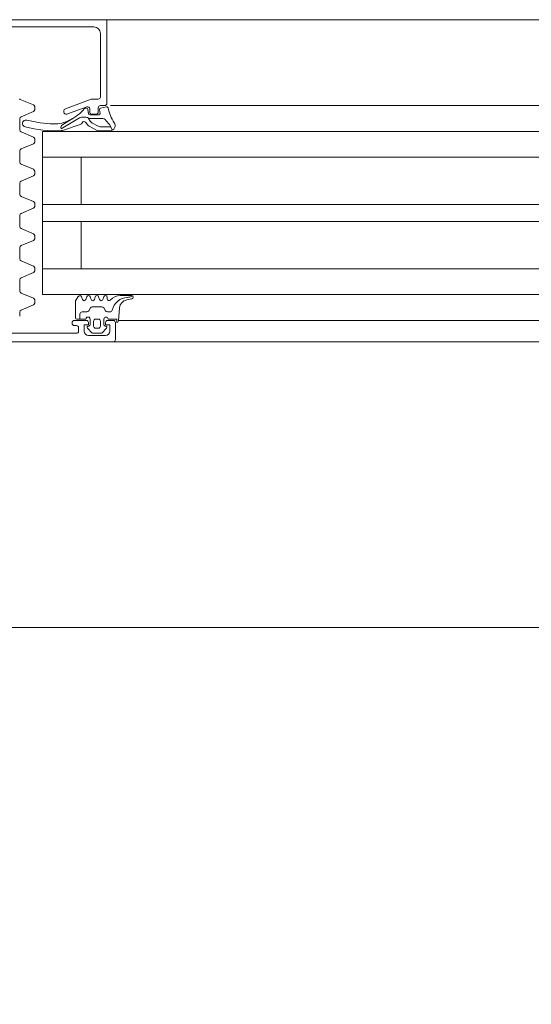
# Model space of a CAD drawing. Header units: centimetres. Extents: x -2424 to 2260, y -130 to 3012.
# Tile 39 of 81: x 353 to 365, y 997 to 1020. Entities that reach past the tile are written whole.
import ezdxf

# ---------------------------------------------------------------- set-up
doc = ezdxf.new("R2010")
doc.units = ezdxf.units.CM
doc.linetypes.add('Dash', pattern=[60, 30, -30])
doc.linetypes.add('Długa kreska', pattern=[142.875, 95.25, -47.625])
for name, color, linetype, lineweight in [('A-DETL', 90, 'Continuous', 9), ('A-DETL-GENF', 92, 'Continuous', 13), ('A-DOOR', 31, 'Continuous', 13)]:
    doc.layers.add(name, color=color, linetype=linetype, lineweight=lineweight)

msp = doc.modelspace()

# ---------------------------------------------------------------- linework, layer by layer
at = {"layer": 'A-DETL', "color": 251, "linetype": 'Długa kreska', "lineweight": 9}
msp.add_line((1235.377, 1005.826), (294.377, 1005.826), dxfattribs=at)
at = {"layer": 'A-DETL', "color": 251, "linetype": 'Dash', "lineweight": 9}
for points, knots in [([(-555.623, 1472.575), (-478.908, 1472.575), (-450.623, 1472.575), (-439.123, 1472.575), (-439.123, 1461.075), (-439.123, 1432.79), (-439.123, 1329.11), (-439.123, 1326.281), (-439.123, 1289.326), (-402.167, 1289.326), (-399.339, 1289.326), (54.377, 1289.326), (347.204, 1289.326), (391.666, 1289.326), (413.877, 1267.114), (413.877, 1211.148), (413.877, 1019.9)], [0, 0, 0, 0, 1.274059, 1.834911, 2.395763, 3.964714, 5.438832, 7.007784, 7.847024, 8.686264, 14.083246, 22.278473, 30.929004, 34.961158, 36.402966, 39.45005, 39.45005, 39.45005, 39.45005]), ([(412.842, 1006.951), (412.842, 497.964), (412.842, 435.326), (370.988, 410.917), (291.377, 409.326)], [0, 0, 0, 0, 6.781245, 8.866954, 8.866954, 8.866954, 8.866954])]:
    msp.add_open_spline(points, degree=3, knots=knots, dxfattribs=at)
at = {"layer": 'A-DETL-GENF', "color": 251, "lineweight": 9}
for p, q in [((489.377, 1019.976), (338.377, 1019.976)), ((378.227, 1017.976), (354.864, 1017.976)), ((359.377, 1017.376), (378.227, 1017.376)), ((359.377, 1016.776), (378.227, 1016.776)), ((359.377, 1015.676), (378.227, 1015.676)), ((359.377, 1015.276), (378.227, 1015.276)), ((359.377, 1014.176), (378.227, 1014.176)), ((359.377, 1013.576), (378.227, 1013.576)), ((359.377, 1012.976), (378.227, 1012.976)), ((339.277, 1012.476), (488.477, 1012.476))]:
    msp.add_line(p, q, dxfattribs=at)
at = {"layer": 'A-DOOR', "color": 251, "lineweight": 9}
for p, q in [((354.477, 1019.806), (352.167, 1019.806)), ((354.627, 1019.976), (360.127, 1019.976)), ((354.627, 1018.176), (354.627, 1019.656)), ((352.756, 1018.122), (353.066, 1017.993)), ((353.096, 1017.878), (353.096, 1017.953)), ((353.81, 1017.904), (354.409, 1018.123)), ((354.31, 1017.948), (353.844, 1017.779)), ((354.426, 1018.126), (354.577, 1018.126)), ((354.577, 1017.926), (354.577, 1017.826)), ((354.727, 1017.976), (354.627, 1017.976)), ((354.631, 1017.918), (354.77, 1017.945)), ((353.066, 1017.838), (352.778, 1017.718)), ((353.777, 1017.826), (353.777, 1017.857)), ((354.287, 1017.704), (354.189, 1017.704)), ((354.278, 1017.916), (354.305, 1017.916)), ((354.335, 1017.889), (354.348, 1017.787)), ((354.377, 1017.826), (354.377, 1017.901)), ((354.377, 1017.761), (354.588, 1017.761)), ((354.527, 1017.776), (354.427, 1017.776)), ((354.618, 1017.794), (354.607, 1017.884)), ((352.747, 1017.672), (352.747, 1017.409)), ((354.139, 1017.691), (353.71, 1017.439)), ((353.741, 1017.529), (353.98, 1017.673)), ((354.156, 1017.539), (353.743, 1017.396)), ((354.327, 1017.53), (354.287, 1017.585)), ((354.533, 1017.405), (354.366, 1017.496)), ((354.561, 1017.504), (354.443, 1017.568)), ((354.867, 1017.484), (354.643, 1017.484)), ((354.837, 1017.537), (354.911, 1017.407)), ((352.778, 1017.363), (353.066, 1017.243)), ((354.854, 1017.391), (354.59, 1017.391)), ((353.066, 1017.088), (352.778, 1016.968)), ((353.096, 1017.128), (353.096, 1017.203)), ((352.747, 1016.922), (352.747, 1016.659)), ((352.778, 1016.613), (353.066, 1016.493)), ((360.127, 1016.776), (353.277, 1016.776)), ((354.731, 1016.776), (360.127, 1016.776)), ((353.066, 1016.338), (352.778, 1016.218)), ((353.096, 1016.378), (353.096, 1016.453)), ((352.747, 1016.172), (352.747, 1015.909)), ((352.778, 1015.863), (353.066, 1015.743)), ((353.096, 1015.628), (353.096, 1015.703)), ((352.747, 1015.422), (352.747, 1015.159)), ((353.066, 1015.588), (352.778, 1015.468)), ((352.778, 1015.113), (353.066, 1014.993)), ((353.096, 1014.878), (353.096, 1014.953)), ((353.066, 1014.838), (352.778, 1014.718)), ((352.747, 1014.672), (352.747, 1014.409)), ((352.778, 1014.363), (353.066, 1014.243)), ((353.066, 1014.088), (352.778, 1013.968)), ((353.096, 1014.128), (353.096, 1014.203)), ((360.127, 1014.176), (353.277, 1014.176)), ((352.747, 1013.922), (352.747, 1013.659)), ((352.778, 1013.613), (353.066, 1013.493)), ((353.096, 1013.378), (353.096, 1013.453)), ((354.185, 1013.526), (354.208, 1013.465)), ((354.285, 1013.465), (354.308, 1013.526)), ((354.385, 1013.526), (354.408, 1013.465)), ((354.485, 1013.465), (354.508, 1013.526)), ((354.585, 1013.526), (354.608, 1013.465)), ((354.685, 1013.465), (354.708, 1013.526)), ((354.787, 1013.516), (354.787, 1013.476)), ((355.086, 1013.556), (355.353, 1013.556)), ((355.361, 1013.476), (355.235, 1013.452)), ((355.351, 1013.533), (355.378, 1013.547)), ((352.747, 1013.172), (352.747, 1013.076)), ((353.066, 1013.338), (352.778, 1013.218)), ((354.149, 1013.006), (354.149, 1013.125)), ((354.199, 1013.175), (354.31, 1013.175)), ((354.353, 1013.2), (354.394, 1013.27)), ((354.437, 1013.295), (354.661, 1013.295)), ((354.704, 1013.27), (354.744, 1013.2)), ((354.788, 1013.175), (354.853, 1013.175)), ((355.074, 1013.273), (355.047, 1012.966)), ((353.967, 1012.906), (353.967, 1012.926)), ((354.017, 1012.976), (354.297, 1012.976)), ((354.287, 1013.006), (354.077, 1013.006)), ((354.387, 1012.876), (354.387, 1013.006)), ((354.467, 1012.956), (354.467, 1012.846)), ((354.577, 1013.006), (354.517, 1013.006)), ((354.627, 1012.846), (354.627, 1012.956)), ((354.707, 1013.006), (354.707, 1012.876)), ((354.797, 1012.976), (354.927, 1012.976)), ((354.977, 1012.926), (354.977, 1012.526)), ((355.049, 1012.976), (360.127, 1012.976)), ((352.067, 1012.676), (354.067, 1012.676)), ((354.067, 1012.856), (354.017, 1012.856)), ((354.117, 1012.726), (354.117, 1012.806)), ((354.43, 1012.69), (354.326, 1012.794)), ((354.347, 1012.846), (354.357, 1012.846)), ((354.629, 1012.676), (354.465, 1012.676)), ((354.517, 1012.796), (354.577, 1012.796)), ((354.768, 1012.794), (354.664, 1012.69)), ((354.737, 1012.846), (354.747, 1012.846)), ((354.927, 1012.476), (346.327, 1012.476)), ((354.347, 1012.626), (354.747, 1012.626)), ((354.927, 1012.476), (360.127, 1012.476))]:
    msp.add_line(p, q, dxfattribs=at)
at = {"layer": 'A-DOOR', "color": 251, "lineweight": 9, "flags": 128}
for points in [[(351.927, 1019.856), (351.827, 1019.856), (351.827, 1019.976), (354.777, 1019.976), (354.777, 1018.026)], [(354.388, 1017.617), (354.35, 1017.679), (354.686, 1017.679)], [(360.127, 1017.376), (353.277, 1017.376), (353.277, 1013.576), (360.127, 1013.576)], [(354.177, 1016.776), (354.177, 1015.676), (353.277, 1015.676), (360.127, 1015.676)], [(354.177, 1014.176), (354.177, 1015.276), (353.277, 1015.276), (360.127, 1015.276)], [(354.047, 1013.036), (354.047, 1013.435), (354.112, 1013.536)], [(354.347, 1012.926), (354.347, 1012.876), (354.247, 1012.876), (354.247, 1012.726)], [(354.847, 1012.726), (354.847, 1012.876), (354.747, 1012.876), (354.747, 1012.926)], [(355.007, 1012.926), (355.007, 1013.006), (354.807, 1013.006)]]:
    msp.add_lwpolyline(points, dxfattribs=at)
at = {"layer": 'A-DOOR', "color": 251, "lineweight": 9}
for centre, radius, start, end in [((354.477, 1019.656), 0.15, 0, 90), ((354.577, 1018.176), 0.05, 270, 0), ((352.737, 1018.076), 0.05, 67.5, 90), ((353.047, 1017.947), 0.05, 7.1452, 67.5), ((354.327, 1017.901), 0.05, 0, 110), ((354.426, 1018.076), 0.05, 90, 110), ((354.627, 1017.926), 0.05, 90, 180), ((354.727, 1018.026), 0.05, 270, 0), ((354.776, 1017.916), 0.03, 11.4268, 102.3565), ((352.797, 1017.672), 0.05, 112.5, 180), ((353.047, 1017.884), 0.05, 292.5, 352.8548), ((353.827, 1017.857), 0.05, 110, 180), ((353.827, 1017.826), 0.05, 180, 290), ((353.386, 1018.657), 1.15, 297.1697, 319.1518), ((354.189, 1017.604), 0.1, 90, 120.3836), ((354.278, 1017.886), 0.03, 90, 139.1518), ((354.293, 1017.628), 0.0764, 29.9329, 94.2645), ((354.305, 1017.886), 0.03, 7.0564, 90), ((354.377, 1017.791), 0.03, 187.0564, 270), ((354.427, 1017.826), 0.05, 180, 270), ((354.527, 1017.826), 0.05, 270, 0), ((354.588, 1017.791), 0.03, 270, 7.2077), ((354.636, 1017.888), 0.03, 100.9941, 188.118), ((355.737, 1018.11), 0.95, 191.4268, 214.051), ((352.892, 1017.56), 0.08, 74.699, 256.5296), ((353.609, 1020.384), 2.994, 255.7723, 272.1183), ((353.609, 1020.384), 2.834, 255.7856, 268.4777), ((353.555, 1018.351), 0.8, 268.4714, 296.3861), ((353.78, 1017.465), 0.075, 121.1063, 200.0149), ((354.13, 1017.614), 0.08, 289.0101, 333.0444), ((354.246, 1017.556), 0.05, 36.3666, 153.0444), ((354.423, 1017.602), 0.12, 216.3666, 241.3666), ((354.524, 1017.718), 0.17, 216.4634, 241.4634), ((354.642, 1017.654), 0.17, 241.4634, 270.0728), ((354.686, 1017.619), 0.06, 33.3021, 90), ((356.114, 1018.773), 1.777, 219.1355, 223.7266), ((354.802, 1017.517), 0.04, 29.6254, 45.0361), ((354.85, 1017.511), 0.12, 271.9923, 34.051), ((352.797, 1017.409), 0.05, 180, 247.5), ((353.047, 1017.197), 0.05, 7.1452, 67.5), ((353.717, 1017.472), 0.08, 272.1106, 289.0101), ((354.59, 1017.511), 0.12, 241.3666, 270.0039), ((353.047, 1017.134), 0.05, 292.5, 352.8548), ((352.797, 1016.922), 0.05, 112.5, 180), ((352.797, 1016.659), 0.05, 180, 247.5), ((353.047, 1016.447), 0.05, 7.1452, 67.5), ((353.047, 1016.384), 0.05, 292.5, 352.8548), ((352.797, 1016.172), 0.05, 112.5, 180), ((352.797, 1015.909), 0.05, 180, 247.5), ((353.047, 1015.697), 0.05, 7.1452, 67.5), ((352.797, 1015.422), 0.05, 112.5, 180), ((353.047, 1015.634), 0.05, 292.5, 352.8548), ((352.797, 1015.159), 0.05, 180, 247.5), ((353.047, 1014.947), 0.05, 7.1452, 67.5), ((352.797, 1014.672), 0.05, 112.5, 180), ((353.047, 1014.884), 0.05, 292.5, 352.8548), ((352.797, 1014.409), 0.05, 180, 247.5), ((353.047, 1014.197), 0.05, 7.1452, 67.5), ((353.047, 1014.134), 0.05, 292.5, 352.8548), ((352.797, 1013.922), 0.05, 112.5, 180), ((352.797, 1013.659), 0.05, 180, 247.5), ((353.047, 1013.447), 0.05, 7.1452, 67.5), ((353.047, 1013.384), 0.05, 292.5, 352.8548), ((354.147, 1013.516), 0.04, 14.9995, 150.0003), ((354.247, 1013.476), 0.04, 195.0002, 344.9998), ((354.347, 1013.516), 0.04, 14.9996, 165.0004), ((354.447, 1013.476), 0.04, 195.0002, 344.9998), ((354.547, 1013.516), 0.04, 14.9996, 165.0004), ((354.647, 1013.476), 0.04, 195.0002, 344.9998), ((354.747, 1013.516), 0.04, 359.9998, 165.0003), ((354.827, 1013.476), 0.04, 180, 319.6792), ((355.086, 1013.256), 0.3, 89.9987, 139.6802), ((355.273, 1013.131), 0.381, 91.8995, 167.3401), ((355.273, 1013.255), 0.2, 101.0025, 174.9918), ((355.227, 1013.853), 0.343, 275.6011, 291.0537), ((355.353, 1013.516), 0.04, 281.0106, 90.0809), ((352.797, 1013.172), 0.05, 112.5, 180), ((354.199, 1013.125), 0.05, 90, 180), ((354.31, 1013.225), 0.05, 270, 330), ((354.437, 1013.245), 0.05, 90, 150), ((354.661, 1013.245), 0.05, 30, 90), ((354.788, 1013.225), 0.05, 210, 270), ((354.853, 1013.225), 0.05, 270, 347.8734), ((354.017, 1012.926), 0.05, 90, 180), ((354.017, 1012.906), 0.05, 180, 270), ((354.077, 1013.036), 0.03, 180, 270), ((354.337, 1013.006), 0.05, 359.9994, 179.9994), ((354.297, 1012.926), 0.05, 0, 90), ((354.517, 1012.956), 0.05, 89.9989, 180.0011), ((354.577, 1012.956), 0.05, 359.9989, 90.0011), ((354.757, 1013.006), 0.05, 0, 180), ((354.797, 1012.926), 0.05, 90, 180), ((354.927, 1012.926), 0.05, 0, 90), ((355.007, 1012.966), 0.04, 270.0001, 359.9994), ((354.067, 1012.806), 0.05, 0, 90), ((354.067, 1012.726), 0.05, 270, 0), ((354.347, 1012.726), 0.1, 180, 270), ((354.347, 1012.816), 0.03, 89.9999, 225.0019), ((354.357, 1012.876), 0.03, 270, 0), ((354.465, 1012.726), 0.05, 224.9723, 270), ((354.517, 1012.846), 0.05, 179.9979, 270.0021), ((354.577, 1012.846), 0.05, 269.9979, 0.0021), ((354.629, 1012.726), 0.05, 270, 315.0202), ((354.737, 1012.876), 0.03, 180, 270), ((354.747, 1012.816), 0.03, 315.0034, 89.9945), ((354.747, 1012.726), 0.1, 270, 0), ((354.927, 1012.526), 0.05, 270, 0)]:
    msp.add_arc(centre, radius, start, end, dxfattribs=at)

doc.saveas('drawing.dxf')
